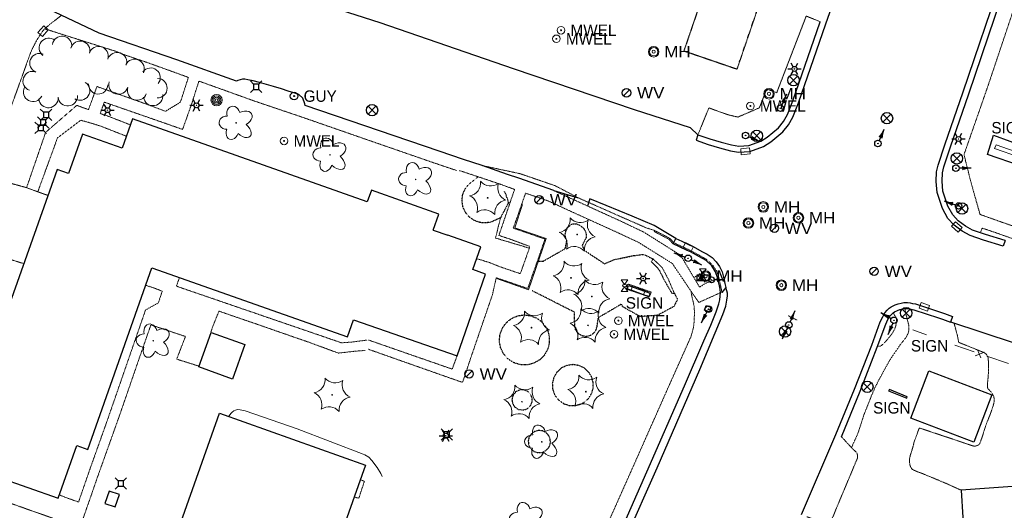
# Model space of a CAD drawing. Extents: x 386588 to 390135, y 96998 to 113606.
# Tile 10 of 92: x 387233 to 387647, y 98268 to 98474. Entities that reach past the tile are written whole.
import ezdxf
from ezdxf.enums import TextEntityAlignment as Align

# ---------------------------------------------------------------- set-up
doc = ezdxf.new("R2010")
doc.units = 0
doc.header["$MEASUREMENT"] = 0
for name, pattern in [('Wisdot1', [0.0625, 0.03125, -0.03125]), ('Wisdot2', [0.125, 0.0625, -0.0625]), ('Wisdot3', [0.1875, 0.125, -0.0625]), ('Wisdot5', [0.1, 0.05, -0.05]), ('Wisdot6', [0.375, 0.125, -0.0625, 0.03125, -0.0625, 0.03125, -0.0625])]:
    doc.linetypes.add(name, pattern=pattern)
for name, color, linetype, lineweight in [('E_BLD', 241, 'Continuous', 25), ('E_DRN', 40, 'Continuous', 15), ('E_DTM_SlopeBottom', 3, 'Wisdot1', 25), ('E_DWY', 2, 'Wisdot3', 15), ('E_LAND_Vegetation', 3, 'Continuous', 15), ('E_LTG', 21, 'Continuous', 25), ('E_MISCPROP', 30, 'Continuous', 15), ('E_MISCPROP_HvyDash', 241, 'Wisdot3', 25), ('E_MISCPROP_Railing', 30, 'Continuous', 15), ('E_MISCPROP_Well', 4, 'Continuous', 15), ('E_PATH_Sidewalk', 2, 'Wisdot5', 15), ('E_RDWY', 21, 'Continuous', 25), ('E_RDWY_AsphConc', 200, 'Continuous', 25), ('E_RDWY_C_and_G', 21, 'Continuous', 25), ('E_SGN', 21, 'Continuous', 15), ('E_SIG', 5, 'Continuous', 30), ('E_STRUCT', 40, 'Continuous', 25), ('E_UTL_AG', 30, 'Continuous', 15), ('E_UTL_AG_Bold', 30, 'Continuous', 25), ('E_UTL_EGuyWire', 200, 'Continuous', 25), ('E_UTL_MH', 30, 'Continuous', 15), ('E_UTL_W', 5, 'Continuous', 25), ('E_WTR_FlowLine', 4, 'Wisdot6', 15), ('P_EC_Misc', 4, 'Wisdot2', 25)]:
    doc.layers.add(name, color=color, linetype=linetype, lineweight=lineweight)
doc.styles.add('Style-dot_font5', font='dot_font5.shx')
doc.styles.add('Style-simplex', font='simplex.shx')

# ---------------------------------------------------------------- blocks, each defined once
blk = doc.blocks.new('GUY')
at = {"layer": 'E_UTL_EGuyWire'}
for radius in [4, 0.5]:
    blk.add_circle((0, 0), radius, dxfattribs=at)
at = {"layer": 'E_UTL_EGuyWire', "style": 'Style-dot_font5'}
blk.add_text('GUY', height=12, dxfattribs=at).set_placement((10, 0), align=Align.MIDDLE_LEFT)
blk = doc.blocks.new('INLET')
at = {"layer": 'E_DRN', "flags": 128}
blk.add_lwpolyline([(-7.5, 10), (7.5, 10), (7.5, 0), (-7.5, 0)], close=True, dxfattribs=at)
blk = doc.blocks.new('LPOL')
at = {"layer": 'E_LTG'}
for p, q in [((-4, 0), (-1.5, 0)), ((-0.75, 1.3), (-2, 3.46)), ((0.75, 1.3), (2, 3.46)), ((1.5, 0), (4, 0)), ((-2, -3.46), (-0.75, -1.3)), ((2, -3.46), (0.75, -1.3))]:
    blk.add_line(p, q, dxfattribs=at)
for radius in [1.5, 1.5, 1.5, 0.125]:
    blk.add_circle((0, 0), radius, dxfattribs=at)
blk = doc.blocks.new('MH')
at = {"layer": 'E_UTL_MH'}
for radius in [5, 4, 1.5]:
    blk.add_circle((0, 0), radius, dxfattribs=at)
at = {"layer": 'E_UTL_MH', "style": 'Style-dot_font5', "width": 1.111111}
blk.add_text('MH', height=10.8, dxfattribs=at).set_placement((10, 0), align=Align.MIDDLE_LEFT)
blk = doc.blocks.new('MWEL')
at = {"layer": 'E_MISCPROP_Well'}
for radius in [4, 0.5]:
    blk.add_circle((0, 0), radius, dxfattribs=at)
at = {"layer": 'E_MISCPROP_Well', "style": 'Style-dot_font5'}
blk.add_text('MWEL', height=12, dxfattribs=at).set_placement((10, 0), align=Align.MIDDLE_LEFT)
blk = doc.blocks.new('PBX')
at = {"layer": 'E_SIG'}
for p, q in [((4.9, 5.1), (-5.1, -5.1)), ((-5.1, 5), (5, -5.2))]:
    blk.add_line(p, q, dxfattribs=at)
blk.add_circle((0, 0), 7.21, dxfattribs=at)
blk = doc.blocks.new('PED')
at = {"layer": 'E_UTL_AG_Bold'}
for p, q in [((-2.5, 2.5), (-5.33, 5.33)), ((2.5, 2.5), (5.33, 5.33)), ((-2.5, -2.5), (-5.33, -5.33)), ((2.5, -2.5), (5.33, -5.33))]:
    blk.add_line(p, q, dxfattribs=at)
at = {"layer": 'E_UTL_AG_Bold', "flags": 128}
blk.add_lwpolyline([(-2.5, -2.5), (2.5, -2.5), (2.5, 2.5), (-2.5, 2.5)], close=True, dxfattribs=at)
blk = doc.blocks.new('CTRE')
at = {"layer": 'E_LAND_Vegetation'}
blk.add_circle((0, 0), 0.223, dxfattribs=at)
for centre, start, end in [((-11.97, 8.96), 280.2067, 5.97162), ((1.81, 14.92), 220.21132, 305.97623), ((13.83, 5.89), 160.21133, 245.97624), ((-13.83, -5.9), 340.21132, 65.97623), ((-1.81, -14.93), 40.21133, 125.97624)]:
    blk.add_arc(centre, 7.87, start, end, dxfattribs=at)
at = {"layer": 'E_LAND_Vegetation', "extrusion": (0, 0, -1)}
blk.add_arc((-12.03, -9.04), 7.87, 354.07279, 79.74889, dxfattribs=at)
blk = doc.blocks.new('POLE')
at = {"layer": 'E_MISCPROP'}
for radius in [4.46, 3.35, 2.23, 1.12]:
    blk.add_circle((0, 0), radius, dxfattribs=at)
blk = doc.blocks.new('SIGN')
at = {"layer": 'E_SGN', "lineweight": 13, "style": 'Style-dot_font5'}
blk.add_text('SIGN', height=12, dxfattribs=at).set_placement((0, 0), align=Align.MIDDLE_CENTER)
blk = doc.blocks.new('DTRE')
at = {"layer": 'E_LAND_Vegetation'}
blk.add_circle((-0.18, 0), 0.183, dxfattribs=at)
for centre, major_axis, ratio in [((-1.87, 5.32), (1.36, -4.98), 0.782863), ((4.06, 2.74), (-5.27, -2.93), 0.691916), ((-5.87, 0.15), (4.93, -0.12), 0.832022), ((-2.49, -5.24), (1.8, 4.86), 0.716896), ((3.54, -3.71), (-5.01, 4.58), 0.560249)]:
    blk.add_ellipse(centre, major_axis=major_axis, ratio=ratio, start_param=1.570796, end_param=4.712389, dxfattribs=at)
blk = doc.blocks.new('WV')
at = {"layer": 'E_UTL_W'}
blk.add_line((-2.83, -2.83), (2.83, 2.83), dxfattribs=at)
blk.add_circle((0, 0), 4, dxfattribs=at)
at = {"layer": 'E_UTL_W', "style": 'Style-dot_font5', "width": 1.111111}
blk.add_text('WV', height=10.8, dxfattribs=at).set_placement((10, 0), align=Align.MIDDLE_LEFT)
blk = doc.blocks.new('LPOL-flat-1')
at = {"layer": 'E_LTG'}
for p, q in [((-2.77, 0), (-1.04, 0)), ((-0.52, 0.9), (-1.39, 2.4)), ((0.52, 0.9), (1.39, 2.4)), ((1.04, 0), (2.77, 0)), ((-1.39, -2.4), (-0.52, -0.9)), ((1.39, -2.4), (0.52, -0.9))]:
    blk.add_line(p, q, dxfattribs=at)
for radius in [1.04, 1.04, 1.04, 0.0866]:
    blk.add_circle((0, 0), radius, dxfattribs=at)
blk = doc.blocks.new('CBX-flat-1')
at = {"layer": 'E_SIG'}
for p, q in [((0, 1.2), (-2.4, -1.2)), ((-2.4, 1.2), (0, -1.2)), ((0, -1.2), (0, 1.2))]:
    blk.add_line(p, q, dxfattribs=at)
at = {"layer": 'E_SIG', "flags": 128}
blk.add_lwpolyline([(-2.4, -1.2), (-2.4, 1.2), (2.4, 1.2), (2.4, -1.2)], close=True, dxfattribs=at)
at = {"layer": 'E_SIG'}
blk.add_point((0, 0), dxfattribs=at)
blk = doc.blocks.new('MTR-flat-1')
at = {"layer": 'E_UTL_AG', "flags": 128}
for points in [[(-1.39, 2.4), (1.39, 2.4), (0, 0.46)], [(-1.39, -2.4), (1.39, -2.4), (0, -0.46)]]:
    blk.add_lwpolyline(points, close=True, dxfattribs=at)
at = {"layer": 'E_UTL_AG'}
blk.add_ellipse((0, 0), major_axis=(0.924, 0), ratio=0.5, dxfattribs=at)
blk = doc.blocks.new('TFS-flat-2')
at = {"layer": 'E_SIG'}
blk.add_line((5.6, 0), (1.22, 0), dxfattribs=at)
at = {"layer": 'E_SIG', "flags": 128}
blk.add_lwpolyline([(2.4, -0.5), (3.2, 0), (2.4, 0.5)], dxfattribs=at)
at = {"layer": 'E_SIG'}
for radius in [1.2, 0.0918]:
    blk.add_circle((0, 0), radius, dxfattribs=at)
for centre, start, end in [((5.6, 10.49), 252.2377, 270), ((5.6, -10.49), 90, 107.7623)]:
    blk.add_arc(centre, 10.49, start, end, dxfattribs=at)
blk = doc.blocks.new('LPOL-flat-2')
at = {"layer": 'E_LTG'}
blk.add_line((0, 0), (0, 0), dxfattribs=at)
blk.add_line((0, 0), (0, 0), dxfattribs=at)
blk.add_line((0, 0), (0, 0), dxfattribs=at)
blk.add_line((0, 0), (0, 0), dxfattribs=at)
blk.add_line((0, 0), (0, 0), dxfattribs=at)
blk.add_line((0, 0), (0, 0), dxfattribs=at)
for radius in [0.00065, 0.00065, 0.00065, 0.0000541]:
    blk.add_circle((0, 0), radius, dxfattribs=at)
blk = doc.blocks.new('MTR')
at = {"layer": 'E_UTL_AG', "flags": 128}
for points in [[(-3.8, 6.5), (3.8, 6.5), (0, 1.2)], [(-3.8, -6.5), (3.8, -6.5), (0, -1.2)]]:
    blk.add_lwpolyline(points, close=True, dxfattribs=at)
at = {"layer": 'E_UTL_AG'}
blk.add_ellipse((0, 0), major_axis=(2.5, 0), ratio=0.5, dxfattribs=at)

msp = doc.modelspace()

# ---------------------------------------------------------------- linework, layer by layer
at = {"layer": 'E_BLD'}
for p, q in [((387280.6, 98432.13), (387276.24, 98419.75)), ((387379.3, 98397.28), (387280.6, 98432.13)), ((387259.53, 98425.65), (387253.71, 98409.16)), ((387276.24, 98419.75), (387259.53, 98425.65)), ((387248.9, 98410.86), (387225.03, 98343.26)), ((387253.71, 98409.16), (387248.9, 98410.86)), ((387381.01, 98402.12), (387379.3, 98397.28)), ((387409.39, 98392.1), (387381.01, 98402.12)), ((387407.03, 98385.4), (387409.39, 98392.1)), ((387407.03, 98385.4), (387413.2, 98383.23, 1606.85)), ((387261.78, 98293.32), (387288.72, 98369.6)), ((387288.72, 98369.6), (387371.04, 98340.53)), ((387371.04, 98340.53), (387373.56, 98347.65)), ((387308.47, 98327.98), (387313.73, 98342.43)), ((387313.73, 98342.43), (387327.83, 98337.3)), ((387327.83, 98337.3), (387322.57, 98322.84)), ((387322.57, 98322.84), (387308.47, 98327.98)), ((387607.69, 98306.46), (387615.28, 98326.3)), ((387615.28, 98326.3), (387641.76, 98316.18)), ((387641.76, 98316.18), (387634.17, 98296.33)), ((387296.24, 98249.74), (387317.23, 98308.57)), ((387317.23, 98308.57), (387378.58, 98286.69)), ((387634.17, 98296.33), (387607.69, 98306.46)), ((387249.35, 98272.78), (387257.17, 98294.95)), ((387257.17, 98294.95), (387261.78, 98293.32)), ((387210.77, 98286.41), (387249.35, 98272.78)), ((387378.58, 98286.69), (387357.63, 98227.98)), ((387270.74, 98275.8), (387269.02, 98270.59)), ((387275.07, 98274.37), (387270.74, 98275.8)), ((387269.02, 98270.59), (387273.35, 98269.16)), ((387273.35, 98269.16), (387275.07, 98274.37))]:
    msp.add_line(p, q, dxfattribs=at)
at = {"layer": 'E_BLD', "flags": 128}
for points in [[(387417.02, 98332.6), (387428.93, 98366.95), (387423.7, 98368.84), (387427.06, 98378.37), (387413.2, 98383.23)], [(387373.56, 98347.65), (387417.02, 98332.6)]]:
    msp.add_lwpolyline(points, dxfattribs=at)
at = {"layer": 'E_DTM_SlopeBottom', "flags": 128}
msp.add_lwpolyline([(387497.79, 98357.4), (387488.22, 98360.6), (387488.93, 98362.72), (387498.49, 98359.41)], close=True, dxfattribs=at)
at = {"layer": 'E_DWY', "flags": 128}
for points in [[(387250.77, 98475.65), (387245.29, 98471.32), (387244.1, 98470.32), (387243.06, 98469.2), (387241.53, 98466.99), (387240.53, 98465.41), (387239.52, 98463.56), (387238.51, 98461.6), (387237.69, 98459.63), (387236.94, 98457.55), (387236.37, 98456.1), (387235.81, 98454.42), (387229.54, 98437.08), (387222.29, 98416.1), (387221.57, 98412.82), (387221.48, 98410.78), (387221.67, 98409.17), (387222.01, 98408.05), (387222.52, 98407.47), (387223.05, 98407.06), (387223.92, 98406.7), (387224.53, 98406.5), (387225.33, 98406.19), (387236.17, 98403.19), (387236.77, 98402.94), (387245.04, 98399.94)], [(387569.7, 98472.9), (387563.79, 98475.25), (387551.37, 98443.06), (387547.16, 98444.61), (387544.08, 98436.74), (387535.07, 98432.85), (387530.84, 98433.84), (387522.86, 98436.71), (387518.29, 98425.46)], [(387234.93, 98371.31), (387226.24, 98373.98), (387218.38, 98377.08), (387214.66, 98378.68), (387213.09, 98379.16), (387211.9, 98379.27), (387211.21, 98379.13), (387210.55, 98378.92), (387210.17, 98378.7), (387209.78, 98378.22), (387209.51, 98377.72), (387209.29, 98377.21), (387209.04, 98376.7), (387204.5, 98363.07), (387204.39, 98362.34), (387204.58, 98361.68), (387205, 98361.32), (387205.43, 98361.16), (387220.17, 98356.6), (387228.68, 98353.6)], [(387628.93, 98276.16), (387622.66, 98278.99), (387620.16, 98280), (387617.66, 98281.11), (387614.92, 98282.2), (387612.87, 98283.06), (387610.71, 98283.85), (387609.03, 98284.57), (387608.23, 98285), (387607.47, 98286.3), (387607.16, 98287.91), (387607.27, 98289.72), (387607.57, 98290.9), (387607.83, 98291.68), (387608.53, 98293.98), (387609.14, 98296.43), (387609.7, 98298.03), (387610.37, 98299.74), (387610.85, 98301.12), (387611.33, 98302.32), (387633.9, 98294.75), (387634.72, 98294.66), (387636.24, 98295.11), (387636.85, 98296.02), (387637.51, 98297.91), (387638.18, 98299.94), (387638.62, 98301.34), (387639.44, 98303.86), (387640.34, 98306.09), (387641.29, 98308.54), (387642.14, 98310.84), (387642.68, 98312.88), (387642.84, 98314.27), (387642.65, 98315.4), (387641.79, 98317.08), (387641.03, 98317.93), (387640.37, 98318.55), (387639.98, 98319.2), (387639.98, 98321.14), (387640.17, 98322.98), (387640.24, 98323.4), (387640.41, 98326.59), (387640.41, 98328.54), (387640.34, 98330.49), (387640.25, 98331.79), (387639.57, 98333.22), (387638.29, 98334.05), (387627.86, 98338.25), (387627.39, 98340.87), (387625.9, 98346.4)], [(387184.85, 98308.98), (387182.84, 98301.77), (387182.27, 98299.6), (387181.78, 98297.86), (387181.26, 98296), (387180.9, 98294.74), (387180.66, 98293.45), (387180.58, 98292.44), (387180.6, 98291.55), (387180.84, 98290.58), (387181.29, 98289.75), (387181.9, 98288.99), (387182.83, 98287.9), (387183.69, 98287.18), (387184.39, 98286.69), (387185.62, 98285.94), (387186.91, 98285.04), (387193.65, 98279.8), (387197.76, 98278.11), (387198.8, 98281.42), (387249.94, 98263.41), (387261.22, 98259.23)], [(387564.02, 98264.99), (387568.98, 98263.36), (387571.02, 98262.86), (387571.91, 98262.63), (387572.74, 98262.6), (387573.64, 98263), (387574.43, 98263.98), (387575.22, 98265.48), (387576.42, 98268.48), (387583.26, 98284.75), (387583.83, 98286.15), (387585.3, 98289.56), (387585.4, 98290.78), (387585.09, 98291.81), (387584.41, 98292.53), (387583.79, 98293.05), (387583.23, 98293.57), (387578.59, 98298.63)]]:
    msp.add_lwpolyline(points, dxfattribs=at)
at = {"layer": 'E_LAND_Vegetation'}
for centre, start, end in [((387245.44, 98461.91), 51.8718, 231.8565), ((387250.99, 98462.77), 351.8338, 171.8184), ((387258.63, 98460.72), 345.1198, 165.1045), ((387266.37, 98458.49), 342.1336, 162.1183), ((387241.5, 98455.52), 67.7423, 247.727), ((387274.08, 98455.92), 341.0633, 161.048), ((387281.49, 98453.11), 334.7625, 154.7472), ((387288.22, 98449.4), 322.0186, 142.0032), ((387238.63, 98447.98), 70.3407, 250.3254), ((387291.09, 98444.99), 269.1505, 89.1352), ((387238.81, 98443.43), 152.9932, 332.9779), ((387258.58, 98443.97), 237.4809, 57.4656), ((387266.22, 98446.6), 176.6217, 356.6063), ((387274.68, 98446.47), 163.1718, 343.1564), ((387282.52, 98443.96), 161.5265, 341.5112), ((387245.26, 98440.84), 185.2275, 5.2122), ((387253.39, 98441.59), 185.2275, 5.2122), ((387289.3, 98441.72), 187.762, 7.7467)]:
    msp.add_arc(centre, 4.08, start, end, dxfattribs=at)
at = {"layer": 'E_MISCPROP_HvyDash', "flags": 128}
msp.add_lwpolyline([(387557.21, 98591.77), (387512.36, 98460.67), (387534.73, 98453.01), (387579.58, 98584.11)], close=True, dxfattribs=at)
at = {"layer": 'E_MISCPROP_Railing'}
for p, q in [((387634.79, 98332.54), (387638.7, 98334.15)), ((387635.82, 98335.13), (387637.21, 98331.78))]:
    msp.add_line(p, q, dxfattribs=at)
at = {"layer": 'E_MISCPROP_Railing', "flags": 128}
for points in [[(387433.59, 98365.02), (387446.98, 98360.33), (387454.47, 98381.81), (387441.29, 98386.38), (387444.55, 98396.14)], [(387626.24, 98337.02), (387634.32, 98334.27)], [(387639.67, 98332.46), (387648.87, 98329.34)], [(387385.53, 98281.98), (387385, 98283.15), (387383.42, 98285.65), (387381.25, 98288.62), (387379.9, 98290.04), (387378.27, 98291.03), (387377.6, 98291.3), (387349.85, 98301.92), (387327.94, 98309.52), (387325.89, 98309.97), (387324.75, 98310), (387323.92, 98309.79), (387323.19, 98309.46), (387322.5, 98308.94), (387321.87, 98308.34), (387321.23, 98307.4), (387321.11, 98307.19)]]:
    msp.add_lwpolyline(points, dxfattribs=at)
at = {"layer": 'E_PATH_Sidewalk', "flags": 128}
for points in [[(387661.26, 98507.82), (387656.65, 98494.18), (387652.96, 98484.02), (387640.23, 98446.12), (387636.95, 98436.68), (387630.1, 98417.1), (387632.69, 98406.76), (387636.83, 98391.97), (387646.69, 98388.47), (387660.5, 98383.75)], [(387243.72, 98469.91), (387273.54, 98460.48), (387276.22, 98459.35), (387286.78, 98455.77), (387304.09, 98449.53), (387300.76, 98439.15), (387294.51, 98435.29), (387282.99, 98439.55), (387265.65, 98445.69), (387262.11, 98435.97), (387257.2, 98437.79), (387244.1, 98426.45), (387236.08, 98403.21)], [(387416.75, 98410.45), (387406.78, 98413.81), (387378.07, 98423.73), (387352.38, 98432.66), (387331.36, 98439.76), (387317.16, 98444.87), (387308.51, 98447.96), (387305.54, 98438.59), (387301.66, 98427.68), (387292.92, 98430.73), (387268.73, 98439.13), (387267.05, 98434.29), (387269.17, 98433.66), (387270.87, 98433.04), (387279.71, 98429.58)], [(387240.79, 98401.48), (387247.73, 98420.41), (387249.04, 98424.11), (387258.83, 98431.52), (387262.31, 98430.58), (387267.47, 98428.97), (387278.02, 98424.81)], [(387435.4, 98404.58), (387425.8, 98407.82), (387418.11, 98410.36)], [(387435.4, 98404.58), (387441.2, 98402.48), (387439.24, 98396.77), (387438.83, 98396.96)], [(387446.73, 98360.88), (387448.35, 98365.53), (387450.79, 98372.36), (387453.96, 98381.62), (387440.67, 98386.23), (387445.82, 98400.9), (387455.65, 98397.52), (387463.51, 98393.87), (387484.26, 98384.45), (387493.28, 98380.25), (387507.5, 98371.38), (387515.33, 98359.77)], [(387516.57, 98365.44), (387518.95, 98361.44), (387521.41, 98363), (387518.95, 98367.05), (387516.57, 98365.44), (387511, 98374.8), (387495.56, 98384.52), (387486.38, 98388.89), (387467.28, 98397.6), (387457.63, 98402)], [(387435.3, 98390.62), (387433.18, 98382.05), (387447.42, 98377.81), (387447.63, 98378.52), (387439.27, 98381.61), (387434.61, 98383.15), (387439.24, 98396.77)], [(387657.81, 98379.26), (387642.34, 98384.68), (387637.74, 98386.22), (387636.96, 98384.29)], [(387447.42, 98377.81), (387443.62, 98367.09), (387435.23, 98369.93), (387430.6, 98371.77), (387425.8, 98373.25), (387425.31, 98373.4)], [(387508.32, 98358.91), (387505.88, 98364.63), (387503.27, 98369.6), (387499.44, 98373.27)], [(387300.36, 98365.49), (387299.06, 98361.84), (387368.29, 98338.12), (387368.69, 98338.09), (387372.84, 98338.38), (387379.24, 98339.23)], [(387262.65, 98284.86), (387270.02, 98305.51), (387278.23, 98329.19), (387286.08, 98351.85), (387291.46, 98354.83), (387293.12, 98359.75), (387289.22, 98361.23), (387286.18, 98362.21), (387286.12, 98362.23)], [(387379.71, 98335.36), (387413.38, 98323.51), (387419.31, 98321.45), (387420.64, 98325.19), (387422.6, 98331.21), (387431.88, 98358.24), (387433.48, 98365.39), (387446.73, 98360.88)], [(387526.63, 98365.11), (387521.41, 98363)], [(387480.35, 98262.11), (387491.44, 98287.01), (387507.34, 98322.82), (387515.34, 98340.68), (387516.25, 98343.77), (387516.56, 98345.68), (387516.71, 98348.02), (387516.81, 98350.98), (387516.61, 98353.68), (387515.69, 98357.76), (387515.33, 98359.77), (387518.65, 98355.01), (387527.79, 98359.15)], [(387378.35, 98334.84), (387374.44, 98334.57), (387367.13, 98333.75), (387354.98, 98338.21), (387332.88, 98345.88), (387316.94, 98351.35), (387314.1, 98344.34), (387313.58, 98342.59)], [(387556.25, 98349.41), (387559.86, 98347.63)], [(387582.8, 98294.04), (387585.41, 98299.83), (387586.48, 98302.96), (387587.97, 98307.65), (387591.42, 98316.35), (387592.72, 98319.33), (387594.27, 98322.37), (387596.02, 98325.61), (387597.67, 98328.57), (387598.75, 98330.5), (387600.37, 98332.99), (387601.94, 98335.21), (387603.4, 98337.43), (387604.45, 98338.68), (387605.76, 98340.37), (387606.69, 98342.15), (387606.96, 98343.54), (387606.93, 98344.68), (387606.87, 98345.46), (387606.46, 98347.13), (387606.01, 98348.94), (387605.72, 98349.88), (387605.28, 98352.46)], [(387600.34, 98350.65), (387601.33, 98348.96), (387601.68, 98348.04), (387601.73, 98347.05), (387601.51, 98345.47), (387601.14, 98344.21), (387600.37, 98342.71), (387599.45, 98341.35), (387598.13, 98339.74), (387597.06, 98338.48), (387596.19, 98337.58), (387595.55, 98337.05), (387594.86, 98336.69), (387593.86, 98336.69)], [(387308.53, 98328.26), (387299.18, 98331.2), (387302.86, 98340.72), (387288.33, 98345.58), (387284.18, 98333.74), (387275.17, 98307.61), (387269.19, 98290.92), (387265.81, 98281.45)], [(387379.8, 98339.23), (387414.99, 98327.01), (387417.02, 98332.6)], [(387262.65, 98284.86), (387257.92, 98271.19), (387251.91, 98273.33), (387249.85, 98274.2)], [(387265.81, 98281.45), (387263.15, 98273.78), (387261.58, 98269.29), (387260.09, 98264.97), (387258.35, 98260.29)], [(387376.36, 98280.47), (387378.07, 98279.94), (387375.72, 98272.77), (387373.8, 98273.31)]]:
    msp.add_lwpolyline(points, dxfattribs=at)
at = {"layer": 'E_RDWY', "flags": 128}
for points in [[(387647.37, 98381), (387646.62, 98378.61), (387638.34, 98381.21), (387632.71, 98383.07), (387629.31, 98384.93), (387625.98, 98387.46), (387623.31, 98390.27), (387621.06, 98394.42), (387618.78, 98401.18), (387618.39, 98405.84), (387618.53, 98409.82), (387619.2, 98412.7), (387622.05, 98421.17), (387629.78, 98443.39), (387646.14, 98491.77), (387657.26, 98525.07)], [(387647.37, 98381), (387639.11, 98383.58), (387633.71, 98385.37), (387630.67, 98387.04), (387627.66, 98389.33), (387625.35, 98391.75), (387623.36, 98395.42), (387621.24, 98401.69), (387620.89, 98405.9), (387621.02, 98409.49), (387621.6, 98412.02), (387624.41, 98420.36), (387632.15, 98442.58), (387648.51, 98490.98), (387659.63, 98524.28)], [(387518.29, 98425.46), (387517.48, 98423.09), (387522.56, 98421.35), (387527.39, 98419.87), (387531.91, 98418.69), (387535.37, 98418.15), (387540.14, 98418.46), (387545.84, 98420.54), (387548.88, 98422.4), (387553.96, 98426.64), (387556.28, 98429.57), (387558.15, 98432.81), (387560.55, 98438.8), (387572.07, 98472.08), (387585.86, 98511.35)], [(387419.72, 98415.03), (387409.52, 98418.6), (387353.13, 98437.73), (387353.01, 98438.36), (387352.15, 98440.73), (387350.58, 98442.29), (387348.48, 98443.03), (387346.09, 98443.72), (387343.25, 98444.67), (387339.83, 98445.64), (387336.86, 98446.53), (387333.95, 98447.43), (387331.39, 98448.05), (387329.1, 98448.47), (387327.76, 98448.74), (387326.82, 98448.75), (387325.83, 98448.49), (387324.89, 98448.16), (387324.3, 98447.92), (387299.2, 98456.89), (387266.65, 98468.12), (387216.2, 98492.03)], [(387518.26, 98425.36), (387515.15, 98428.28), (387491.59, 98435.94), (387440.73, 98453.15), (387384.74, 98472.39), (387344.34, 98485.46)], [(387518.29, 98425.46), (387523.33, 98423.73), (387528.07, 98422.27), (387532.41, 98421.14), (387535.48, 98420.67), (387539.62, 98420.93), (387544.75, 98422.8), (387547.42, 98424.44), (387552.16, 98428.4), (387554.21, 98430.98), (387555.9, 98433.91), (387558.21, 98439.68), (387569.7, 98472.9)], [(387508.93, 98381.9), (387499.93, 98387.28), (387490.59, 98391.21), (387479.7, 98395.7), (387472.86, 98398.49), (387471.86, 98395.51)], [(387469.43, 98214.27), (387479.69, 98236.88), (387487.85, 98255.54), (387501.12, 98285.57), (387519.05, 98326.91), (387528.79, 98349.94), (387529.96, 98353.49), (387530.43, 98355.98), (387530.64, 98357.78), (387530.69, 98358.88), (387530.03, 98361.24)], [(387561.74, 98266), (387576.28, 98299.58), (387584.11, 98318.62), (387591.33, 98337.06), (387594.91, 98346.81), (387595.92, 98349), (387596.88, 98350.65), (387597.8, 98351.75), (387598.69, 98352.54), (387599.54, 98353.2), (387601.19, 98354), (387602.39, 98354.4), (387603.72, 98354.72), (387604.78, 98354.97), (387606.38, 98354.94), (387607.51, 98354.83), (387608.48, 98354.62), (387609.66, 98354.36), (387620.17, 98350.89), (387621.86, 98350.4), (387625.23, 98349.14), (387624.36, 98346.8)], [(387578.59, 98298.63), (387586.43, 98317.69), (387593.67, 98336.18), (387597.23, 98345.86), (387598.14, 98347.85), (387598.93, 98349.21), (387599.6, 98350.01), (387600.28, 98350.61), (387600.87, 98351.07), (387602.13, 98351.68), (387603.08, 98352), (387604.3, 98352.29), (387605.05, 98352.46), (387606.24, 98352.44), (387607.13, 98352.35), (387607.95, 98352.18), (387609, 98351.95), (387619.42, 98348.5), (387621.07, 98348.02), (387624.36, 98346.8)], [(387624.4, 98346.89), (387677.93, 98329.17)], [(387660.33, 98278.48), (387628.93, 98276.16)], [(387628.93, 98276.16), (387629.64, 98264.77), (387630.2, 98252.59)]]:
    msp.add_lwpolyline(points, dxfattribs=at)
at = {"layer": 'E_RDWY_AsphConc', "flags": 128}
for points in [[(387457.63, 98402), (387442.92, 98407.19), (387438.26, 98408.78), (387427.55, 98412.5), (387419.72, 98415.03)], [(387457.63, 98402), (387467.87, 98398.98)], [(387516.61, 98353.68), (387516.61, 98353.68)], [(387516.81, 98350.98), (387516.81, 98350.98)], [(387516.56, 98345.68), (387516.56, 98345.68)], [(387516.71, 98348.02), (387516.71, 98348.02)], [(387515.34, 98340.68), (387515.34, 98340.68)], [(387516.25, 98343.77), (387516.25, 98343.77)]]:
    msp.add_lwpolyline(points, dxfattribs=at)
for points in [[(387497.69, 98357.43), (387488.58, 98360.76), (387489.07, 98362.12), (387498.12, 98358.97)], [(387523.08, 98351.12), (387521.04, 98351.76), (387521.74, 98353.74), (387523.73, 98353)]]:
    msp.add_lwpolyline(points, close=True, dxfattribs=at)
at = {"layer": 'E_RDWY_C_and_G', "flags": 128}
for points in [[(387486.12, 98259.61), (387496.83, 98283.94), (387512.57, 98319.99), (387520.78, 98338.88), (387523.72, 98345.5), (387525.9, 98351.11), (387526.77, 98353.54), (387527.08, 98354.41), (387527.51, 98356.16), (387527.79, 98359.15), (387527.66, 98360.29), (387527.66, 98360.29), (387527.6, 98360.65), (387527.6, 98360.65), (387527.16, 98362.62), (387527.16, 98362.62), (387526.84, 98364.07), (387526.84, 98364.07), (387526.79, 98364.29), (387526.79, 98364.29), (387526.63, 98365.11), (387526.63, 98365.11), (387525.68, 98367.93), (387524.04, 98370.43), (387524.04, 98370.43), (387521.68, 98372.61), (387518.87, 98374.19), (387518.87, 98374.19), (387515.12, 98376.22), (387513.8, 98376.86), (387510.47, 98378.41), (387507.86, 98379.64), (387508.93, 98381.9), (387511.54, 98380.68), (387514.87, 98379.12), (387516.26, 98378.45), (387519.96, 98376.45), (387522.17, 98375.3), (387524.18, 98373.82), (387525.94, 98372.05), (387527.35, 98370.09), (387528.41, 98367.92), (387529.08, 98365.6), (387529.21, 98364.94), (387529.29, 98364.57), (387529.62, 98363.01), (387530.03, 98361.24), (387528.3, 98359.22), (387528.29, 98359.08)], [(387519.09, 98374.64), (387519.09, 98374.64)], [(387519.96, 98376.45), (387519.96, 98376.45)], [(387524.42, 98370.75), (387524.42, 98370.75)], [(387525.94, 98372.05), (387525.94, 98372.05)], [(387529.08, 98365.6), (387529.08, 98365.6)], [(387527.12, 98365.21), (387527.12, 98365.21)], [(387527.25, 98364.55), (387527.25, 98364.55)], [(387527.33, 98364.17), (387527.33, 98364.17)], [(387527.67, 98362.57), (387527.67, 98362.57)], [(387529.21, 98364.94), (387529.21, 98364.94)], [(387529.29, 98364.57), (387529.29, 98364.57)], [(387529.62, 98363.01), (387529.62, 98363.01)], [(387526.77, 98353.54), (387526.77, 98353.54)], [(387527.08, 98354.41), (387527.08, 98354.41)], [(387527.51, 98356.16), (387527.51, 98356.16)], [(387525.9, 98351.11), (387525.9, 98351.11)], [(387523.72, 98345.5), (387523.72, 98345.5)], [(387520.78, 98338.88), (387520.78, 98338.88)]]:
    msp.add_lwpolyline(points, dxfattribs=at)
at = {"layer": 'E_SGN'}
for p, q in [((387643.59, 98421.19, 1610.13), (387642.93, 98419.72, 1610.27)), ((387642.93, 98419.72, 1610.27), (387653.41, 98416.03, 1610.18)), ((387653.99, 98417.53, 1610.13), (387643.59, 98421.19, 1610.13)), ((387614.4, 98341.43), (387608.6, 98343.58))]:
    msp.add_line(p, q, dxfattribs=at)
at = {"layer": 'E_SGN', "flags": 128}
msp.add_lwpolyline([(387495.43, 98358.33), (387496.12, 98359.91), (387490.93, 98362.15), (387490.23, 98360.34)], close=True, dxfattribs=at)
at = {"layer": 'E_SIG'}
for p, q in [((387555.47, 98442.44), (387553.47, 98437.85)), ((387596.42, 98427.64), (387594.47, 98423.03)), ((387544.21, 98422.65), (387539.6, 98424.59)), ((387633.11, 98411.37), (387628.1, 98411.37)), ((387621.81, 98397.64), (387626.53, 98395.98)), ((387508.17, 98375.89, 1603.34), (387512.83, 98374.06, 1603.34)), ((387519.86, 98370.7, 1603.34), (387515.38, 98372.92, 1603.34)), ((387519.74, 98346.51, 1603.06), (387522.06, 98350.94, 1603.06)), ((387558.94, 98351.45), (387556.99, 98346.84)), ((387595.17, 98350.8), (387599.47, 98348.24)), ((387598.27, 98341.59), (387600.14, 98346.23)), ((387553.76, 98339.75), (387555.86, 98344.29))]:
    msp.add_line(p, q, dxfattribs=at)
at = {"layer": 'E_SIG', "flags": 128}
for points in [[(387554.53, 98438.86), (387554.37, 98439.93), (387553.48, 98439.32)], [(387540.62, 98423.54), (387541.68, 98423.71), (387541.06, 98424.59)], [(387595.52, 98424.05), (387595.35, 98425.12), (387594.47, 98424.5)], [(387629.45, 98410.8), (387630.36, 98411.37), (387629.45, 98411.94)], [(387625.45, 98396.96), (387624.4, 98396.73), (387625.07, 98395.89)], [(387558.04, 98347.86), (387557.87, 98348.92), (387556.99, 98348.3)], [(387598.6, 98349.42), (387597.53, 98349.39), (387598.02, 98348.43)], [(387599.11, 98345.19), (387599.3, 98344.13), (387600.17, 98344.76)], [(387554.78, 98343.3), (387554.91, 98342.23), (387555.82, 98342.82)]]:
    msp.add_lwpolyline(points, dxfattribs=at)
for points, elevation in [([(387511.78, 98375.08), (387510.73, 98374.88), (387511.37, 98374.02)], 1603.34), ([(387516.33, 98371.81), (387517.4, 98371.92), (387516.84, 98372.84)], 1603.34), ([(387520.97, 98350.09), (387521.05, 98349.01), (387521.98, 98349.56)], 1603.06)]:
    msp.add_lwpolyline(points, dxfattribs=dict(at, elevation=elevation))
at = {"layer": 'E_SIG'}
for centre, radius in [((387552.91, 98436.57), 1.37), ((387552.91, 98436.57), 0.105), ((387538.31, 98425.13), 1.37), ((387538.31, 98425.13), 0.105), ((387593.93, 98421.75), 1.37), ((387593.93, 98421.75), 0.105), ((387626.71, 98411.37), 1.37), ((387626.71, 98411.37), 0.105), ((387627.85, 98395.52), 1.37), ((387627.85, 98395.52), 0.105), ((387514.13, 98373.54, 1603.34), 1.37), ((387514.13, 98373.54, 1603.34), 1.37), ((387514.13, 98373.54, 1603.34), 0.105), ((387522.71, 98352.18, 1603.06), 1.37), ((387522.71, 98352.18, 1603.06), 0.105), ((387600.67, 98347.52), 1.37), ((387556.45, 98345.55), 1.37), ((387556.45, 98345.55), 0.105), ((387600.67, 98347.52), 0.105)]:
    msp.add_circle(centre, radius, dxfattribs=at)
at = {"layer": 'E_SIG', "extrusion": (0, 0, -1)}
for centre, start, end in [((-387544.47, 98447.22), 203.5007, 221.263), ((-387585.38, 98432.31), 202.9369, 220.6992), ((-387548.87, 98433.69), 292.8771, 310.6394), ((-387633.11, 98423.36), 270, 287.7623), ((-387617.84, 98386.32), 109.3273, 127.0896), ((-387503.78, 98364.74, -1603.34), 111.503, 129.2653), ((-387525.19, 98381.43, -1603.34), 296.4155, 314.1778), ((-387530.4, 98341.02, -1603.06), 27.6594, 45.4217), ((-387547.9, 98356.12), 202.9369, 220.6992), ((-387589.03, 98340.51), 120.8364, 138.5987), ((-387609.39, 98337.1), 21.9556, 39.718), ((-387564.65, 98334.72), 24.7771, 42.5394)]:
    msp.add_arc(centre, 11.99, start, end, dxfattribs=at)
at = {"layer": 'E_SIG'}
for centre, start, end in [((387566.46, 98437.66), 156.4993, 174.2617), ((387607.46, 98422.97), 157.0631, 174.8254), ((387539.55, 98411.6), 67.1229, 84.8852), ((387633.11, 98399.38), 90, 107.7623), ((387625.78, 98408.95), 250.6727, 268.4351), ((387512.57, 98387.04, 1603.34), 248.497, 266.2593), ((387514.53, 98359.96, 1603.34), 63.5845, 81.3468), ((387509.16, 98352.15, 1603.06), 332.3406, 350.103), ((387569.98, 98346.78), 157.0631, 174.8254), ((387601.32, 98361.09), 239.1636, 256.9259), ((387587.16, 98346.07), 338.0444, 355.8067), ((387542.88, 98344.77), 335.2229, 352.9852)]:
    msp.add_arc(centre, 11.99, start, end, dxfattribs=at)
at = {"layer": 'E_STRUCT'}
for p, q in [((387640.03, 98417.07, 1604.52), (387642.55, 98425.2, 1604.63)), ((387642.55, 98425.2, 1604.63), (387656.25, 98420.25, 1605.06)), ((387653.81, 98412.44, 1604.73), (387640.03, 98417.07, 1604.52)), ((387598.72, 98318.43, 1604.13), (387598.41, 98317.89, 1604.05)), ((387598.41, 98317.89, 1604.05), (387606.13, 98314.75, 1605.34)), ((387606.27, 98315.31, 1605.35), (387598.72, 98318.43, 1604.13)), ((387606.13, 98314.75, 1605.34), (387606.27, 98315.31, 1605.35))]:
    msp.add_line(p, q, dxfattribs=at)
at = {"layer": 'E_WTR_FlowLine', "flags": 128}
for points in [[(387427.55, 98412.5), (387443.48, 98409.09), (387458.38, 98403.98), (387467.87, 98398.98), (387487.26, 98390.4), (387496.59, 98386.33), (387499.86, 98385.3)], [(387507.86, 98379.64), (387505.96, 98381.62), (387499.97, 98384.75), (387499.86, 98385.3), (387506.26, 98382.04), (387507.85, 98380.44), (387508.08, 98380.1), (387510.69, 98378.87), (387514.02, 98377.32), (387515.35, 98376.67), (387519.09, 98374.65), (387519.09, 98374.65), (387521.99, 98373.02), (387524.43, 98370.76), (387524.43, 98370.76), (387526.13, 98368.16), (387527.13, 98365.21), (387527.13, 98365.21), (387527.26, 98364.55), (387527.26, 98364.55), (387527.34, 98364.17), (387527.34, 98364.17), (387527.68, 98362.58), (387527.68, 98362.58), (387528.1, 98360.74), (387528.3, 98359.22)]]:
    msp.add_lwpolyline(points, dxfattribs=at)
at = {"layer": 'P_EC_Misc', "flags": 128}
for points in [[(387438.69, 98397.03), (387435.3, 98390.62), (387433.36, 98389.64), (387431.25, 98388.74), (387428.99, 98388.38), (387426.7, 98388.56), (387426.7, 98388.56), (387424.29, 98389.41), (387422.18, 98390.87), (387420.55, 98392.83), (387419.49, 98395.17), (387419.1, 98397.7), (387419.39, 98400.24), (387420.35, 98402.61), (387421.91, 98404.64), (387423.95, 98406.19), (387423.95, 98406.19), (387425.8, 98407.82)], [(387438.69, 98397.03), (387437.48, 98400.65), (387436.94, 98401.66)], [(387450.79, 98372.36), (387453.28, 98372.39), (387462.48, 98377.59), (387463.16, 98380.96), (387462.72, 98381.97), (387462.5, 98383.06), (387462.54, 98384.12), (387462.81, 98385.14), (387463.81, 98386.8), (387465.11, 98387.79), (387466.18, 98388.08), (387467.29, 98387.97), (387468.73, 98387.34), (387469.98, 98386.37), (387470.66, 98385.51), (387471.11, 98384.5), (387471.34, 98383.36), (387471.3, 98382.2), (387469.58, 98378.98), (387470.48, 98376.93), (387478.98, 98371.26), (387482.96, 98372.96), (387490.82, 98374.63), (387495.5, 98375.2), (387499.44, 98373.27), (387498.64, 98372.17), (387501.82, 98368.92), (387504.29, 98363.99), (387507.2, 98358.98), (387508.32, 98358.91), (387509.7, 98356.34), (387508.11, 98353.3), (387501.17, 98349.55), (387493.99, 98349.07), (387486.66, 98353.19), (387486.13, 98354.31), (387476.3, 98348.54), (387475.7, 98344.64), (387475.23, 98343.2), (387474.32, 98341.98), (387473.06, 98341.13), (387471.59, 98340.73), (387469.71, 98340.93), (387468.06, 98341.86), (387466.92, 98343.37), (387466.49, 98345.22), (387466.33, 98350.93), (387448.64, 98359.9)], [(387463.81, 98386.8), (387463.81, 98386.8)], [(387465.11, 98387.79), (387465.11, 98387.79)], [(387467.29, 98387.97), (387467.29, 98387.97)], [(387469.98, 98386.37), (387469.98, 98386.37)], [(387462.5, 98383.06), (387462.5, 98383.06)], [(387462.81, 98385.14), (387462.81, 98385.14)], [(387471.11, 98384.5), (387471.11, 98384.5)], [(387463.16, 98380.96), (387463.16, 98380.96)], [(387471.59, 98340.73), (387471.59, 98340.73)], [(387475.7, 98344.64), (387475.7, 98344.64)]]:
    msp.add_lwpolyline(points, dxfattribs=at)
for points in [[(387445.33, 98349.78), (387448, 98349.44), (387450.5, 98348.43), (387450.5, 98348.43), (387452.49, 98346.98), (387454.08, 98345.11), (387455.2, 98342.92), (387455.78, 98340.54), (387455.8, 98338.08), (387455.8, 98338.08), (387455.1, 98335.32), (387453.68, 98332.84), (387451.66, 98330.84), (387449.17, 98329.45), (387446.4, 98328.78), (387443.55, 98328.88), (387440.83, 98329.73), (387438.45, 98331.29), (387436.56, 98333.43), (387435.32, 98335.99), (387434.81, 98338.8), (387435.08, 98341.63), (387436.09, 98344.3), (387437.78, 98346.59), (387440.02, 98348.35), (387442.66, 98349.44), (387442.66, 98349.44)], [(387461.92, 98312.48), (387464.08, 98311.77), (387466.36, 98311.65), (387468.58, 98312.13), (387470.61, 98313.17), (387472.29, 98314.71), (387473.51, 98316.63), (387473.51, 98316.63), (387473.51, 98316.63), (387474.21, 98318.93), (387474.25, 98321.34), (387473.62, 98323.67), (387472.38, 98325.73), (387470.62, 98327.37), (387468.47, 98328.45), (387468.47, 98328.45), (387468.47, 98328.45), (387465.91, 98328.92), (387463.32, 98328.59), (387460.95, 98327.52), (387459.01, 98325.79), (387457.67, 98323.55), (387457.06, 98321.02), (387457.22, 98318.43), (387458.16, 98316), (387459.77, 98313.95)], [(387440.07, 98314.16), (387440.37, 98312.52), (387441.27, 98311.13), (387442.63, 98310.17), (387444.25, 98309.81), (387444.25, 98309.81), (387445.72, 98310.03), (387447.03, 98310.73), (387448.02, 98311.84), (387448.57, 98313.22), (387448.62, 98314.7), (387448.62, 98314.7), (387447.99, 98316.41), (387446.71, 98317.7), (387445.01, 98318.35), (387443.19, 98318.23), (387441.59, 98317.38), (387440.48, 98315.93)], [(387440.07, 98314.16), (387440.07, 98314.16)], [(387461.92, 98312.48), (387461.92, 98312.48)], [(387449.34, 98292.47), (387451.11, 98291.91), (387452.95, 98292.08), (387454.59, 98292.95), (387455.76, 98294.39), (387455.76, 98294.39), (387456.26, 98295.96), (387456.19, 98297.6), (387455.55, 98299.12), (387454.44, 98300.32), (387452.97, 98301.07), (387451.34, 98301.26), (387451.34, 98301.26), (387451.34, 98301.26), (387449.69, 98300.86), (387448.29, 98299.9), (387447.32, 98298.5), (387446.92, 98296.85), (387447.13, 98295.17), (387447.92, 98293.67)], [(387447.92, 98293.67), (387447.92, 98293.67)]]:
    msp.add_lwpolyline(points, close=True, dxfattribs=at)

# ---------------------------------------------------------------- block references
at = {"layer": 'E_DRN', "xscale": 0.25, "yscale": 0.25, "zscale": 0.25}
for p, rotation in [((387243.95, 98468.13, 1603.79), 49.09049184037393), ((387538.1, 98419.73), 185.7778098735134), ((387627.91, 98387.66), 139.407493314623), ((387513.56, 98377.05), 334.0121690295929), ((387612.98, 98351.95), 340.2873290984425)]:
    msp.add_blockref('INLET', p, dxfattribs=dict(at, rotation=rotation))
at = {"layer": 'E_LAND_Vegetation'}
for name, p, xscale, yscale, zscale in [('DTRE', (387324.31, 98430.39), 0.6769248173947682, 0.6769248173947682, 0.6769248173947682), ('DTRE', (387363.73, 98417.01), 0.6769248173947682, 0.6769248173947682, 0.6769248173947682), ('DTRE', (387399.73, 98406.69), 0.6769248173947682, 0.6769248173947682, 0.6769248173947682), ('CTRE', (387429.87, 98398.91), 0.7108526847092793, 0.7108526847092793, 0.7108526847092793), ('CTRE', (387467.54, 98383.54), 0.7108526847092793, 0.7108526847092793, 0.7108526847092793), ('CTRE', (387464.93, 98365.32), 0.7108526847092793, 0.7108526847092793, 0.7108526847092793), ('CTRE', (387473.67, 98357.51), 0.7108526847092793, 0.7108526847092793, 0.7108526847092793), ('CTRE', (387448.3, 98344.42), 0.7108526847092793, 0.7108526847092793, 0.7108526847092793), ('CTRE', (387472.05, 98345.38), 0.7108526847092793, 0.7108526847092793, 0.7108526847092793), ('DTRE', (387289.45, 98338.92), 0.6769248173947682, 0.6769248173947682, 0.6769248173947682), ('CTRE', (387471.14, 98317.53), 0.7108526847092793, 0.7108526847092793, 0.7108526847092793), ('CTRE', (387364.48, 98316.22), 0.7108526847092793, 0.7108526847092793, 0.7108526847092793), ('CTRE', (387444.29, 98313.32), 0.7108526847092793, 0.7108526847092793, 0.7108526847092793), ('DTRE', (387452.73, 98296.49), 0.6769248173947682, 0.6769248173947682, 0.6769248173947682), ('DTRE', (387446.3, 98264), 0.6769248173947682, 0.6769248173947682, 0.6769248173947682)]:
    msp.add_blockref(name, p, dxfattribs=dict(at, xscale=xscale, yscale=yscale, zscale=zscale))
at = {"layer": 'E_LTG', "xscale": 0.692840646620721, "yscale": 0.692840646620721, "zscale": 0.692840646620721}
for p in [(387558.84, 98453.1), (387307.5, 98437.79), (387270.13, 98435.76), (387627.78, 98423.67), (387412.28, 98299.04)]:
    msp.add_blockref('LPOL', p, dxfattribs=at)
at = {"layer": 'E_MISCPROP', "xscale": 0.5377037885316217, "yscale": 0.5377037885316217, "zscale": 0.5377037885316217}
msp.add_blockref('POLE', (387315.95, 98439.98), dxfattribs=at)
at = {"layer": 'E_MISCPROP_Well', "xscale": 0.3999999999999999, "yscale": 0.3999999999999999, "zscale": 0.3999999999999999}
for p in [(387460.72, 98469.33), (387458.78, 98465.72), (387540.32, 98437.51), (387344.31, 98422.83), (387484.82, 98347.37), (387483, 98341.65)]:
    msp.add_blockref('MWEL', p, dxfattribs=at)
at = {"layer": 'E_RDWY_C_and_G'}
for name, p in [('LPOL-flat-1', (387495.25, 98365.07)), ('CBX-flat-1', (387520.38, 98365.34)), ('MTR-flat-1', (387520.3, 98366.66)), ('TFS-flat-2', (387524.02, 98364.51)), ('LPOL-flat-2', (387492, 98356.21))]:
    msp.add_blockref(name, p, dxfattribs=at)
at = {"layer": 'E_SGN', "xscale": 0.3999999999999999, "yscale": 0.3999999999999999, "zscale": 0.3999999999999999}
for p in [(387649.46, 98428.39), (387495.79, 98354.81), (387615.63, 98336.81), (387599.74, 98310.75)]:
    msp.add_blockref('SIGN', p, dxfattribs=at)
at = {"layer": 'E_SIG', "xscale": 0.3326853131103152, "yscale": 0.3326853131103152, "zscale": 0.3326853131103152}
for p in [(387558.44, 98448.33), (387381.29, 98435.77), (387597.72, 98432.37), (387542.99, 98424.96), (387627.07, 98415.51), (387629.26, 98394.48), (387605.78, 98350.54), (387554.89, 98342.79), (387589.47, 98319.61)]:
    msp.add_blockref('PBX', p, dxfattribs=at)
at = {"layer": 'E_UTL_AG', "xscale": 0.3695150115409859, "yscale": 0.3695150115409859, "zscale": 0.3695150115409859}
msp.add_blockref('MTR', (387487.43, 98362.07), dxfattribs=at)
at = {"layer": 'E_UTL_AG_Bold', "xscale": 0.4503659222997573, "yscale": 0.4503659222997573, "zscale": 0.4503659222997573}
for p in [(387332.59, 98445.61), (387244.26, 98433.84), (387243.04, 98430.61), (387242.02, 98428.31), (387412.71, 98299.55), (387275.7, 98279.03)]:
    msp.add_blockref('PED', p, dxfattribs=at)
at = {"layer": 'E_UTL_EGuyWire', "xscale": 0.3999999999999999, "yscale": 0.3999999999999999, "zscale": 0.3999999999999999}
msp.add_blockref('GUY', (387348.54, 98441.67), dxfattribs=at)
at = {"layer": 'E_UTL_MH', "xscale": 0.4444444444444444, "yscale": 0.4444444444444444, "zscale": 0.4444444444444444}
for p in [(387499.67, 98460.29), (387548.15, 98442.65), (387545.74, 98395.12), (387539.5, 98388.36), (387560.51, 98390.57), (387521.53, 98366.07), (387553.33, 98362.25)]:
    msp.add_blockref('MH', p, dxfattribs=at)
at = {"layer": 'E_UTL_W', "xscale": 0.4444444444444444, "yscale": 0.4444444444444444, "zscale": 0.4444444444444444}
for p in [(387488.23, 98443.06), (387451.54, 98398.13), (387550.4, 98386.16), (387592.31, 98368.08), (387422.07, 98324.97)]:
    msp.add_blockref('WV', p, dxfattribs=at)

# ---------------------------------------------------------------- texts
at = {"layer": 'E_MISCPROP_Well', "style": 'Style-simplex'}
for p in [(387460.72, 98469.33), (387458.78, 98465.72), (387540.32, 98437.51), (387344.31, 98422.83)]:
    msp.add_text('+', height=0.1, dxfattribs=at).set_placement(p, align=Align.MIDDLE_CENTER)

doc.saveas('drawing.dxf')
